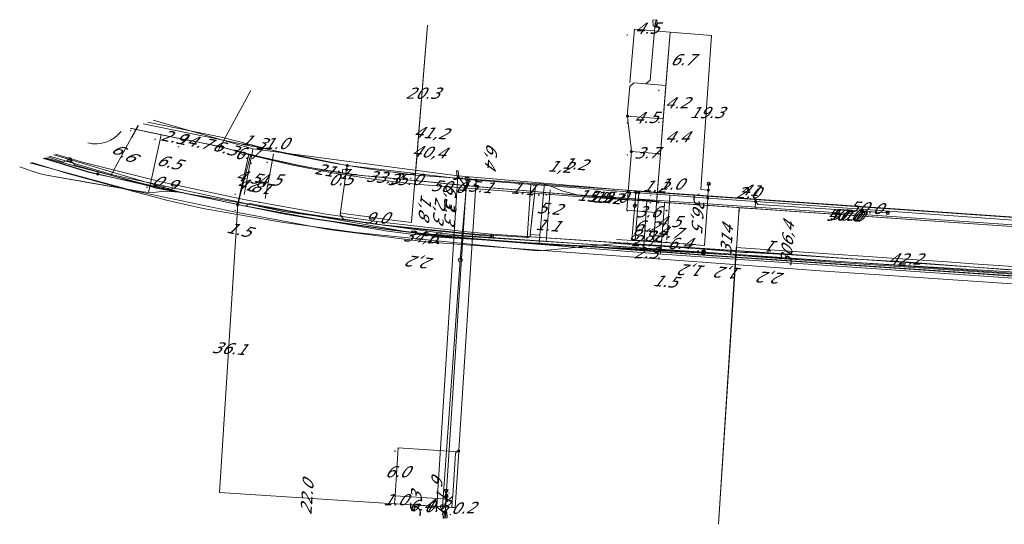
# Model space of a CAD drawing. Header units: metres. Extents: x 124576 to 133557, y 395865 to 402386.
# Tile 195 of 256: x 126776 to 126899, y 402205 to 402268. Entities that reach past the tile are written whole.
import ezdxf
from ezdxf.enums import TextEntityAlignment as Align

# ---------------------------------------------------------------- set-up
doc = ezdxf.new("R2010")
doc.units = ezdxf.units.M
doc.header["$MEASUREMENT"] = 0
for name, color, linetype, lineweight, true_color in [('LG_Datatransport_Blauw_Glas_Zuid', 3, 'Continuous', 13, 0x00ff00), ('LG_Datatransport_Eurofiber_Nederland_BV', 3, 'Continuous', 13, 0x00ff00), ('LG_Datatransport_KPN_BV', 3, 'Continuous', 13, 0x00ff00), ('LG_Datatransport_Tele2_Nederland_BV', 3, 'Continuous', 13, 0x00ff00), ('LG_Datatransport_Ziggo_BV', 3, 'Continuous', 13, 0x00ff00), ('LG_Gas_Lage_Druk_Enexis_Netbeheer_BV', 7, 'Continuous', 13, 0xffdc7d), ('LG_Gas_Lage_Druk_P_Enexis_Netbeheer_BV', 7, 'Continuous', 13, 0xffdc7d), ('LG_Laag_Spanning_Enexis_Netbeheer_BV', 7, 'Continuous', 13, 0x960000), ('LG_Midden_Spanning_Enexis_Netbeheer_BV', 7, 'Continuous', 13, 0xd20000), ('MV_Datatransport_lijn', 3, 'Continuous', 0, 0x00ff00)]:
    doc.layers.add(name, color=color, linetype=linetype, lineweight=lineweight, true_color=true_color)
for name, color, linetype, lineweight in [('LG_Datatransport_P_KPN_BV', 7, 'Continuous', 0), ('LG_Datatransport_P_Tele2_Nederland_BV', 7, 'Continuous', 0), ('LG_Laag_Spanning_P_Enexis_Netbeheer_BV', 7, 'Continuous', 0), ('LG_Laag_Spanning_P_Gemeente_Tilburg_Ruimtelijke_Uitvoering', 7, 'Continuous', 0), ('LG_Midden_Spanning_P_Enexis_Netbeheer_BV', 7, 'Continuous', 0), ('MV_Datatransport', 7, 'Continuous', 0), ('MV_Gas_Lage_Druk', 7, 'Continuous', 0), ('MV_Gas_Lage_Druk_lijn', 7, 'Continuous', 0), ('MV_Gas_Lage_Druk_pijl', 7, 'Continuous', 0), ('MV_Laag_Spanning', 7, 'Continuous', 0), ('MV_Laag_Spanning_lijn', 7, 'Continuous', 0), ('MV_Laag_Spanning_pijl', 7, 'Continuous', 0), ('MV_Midden_Spanning', 7, 'Continuous', 0), ('MV_Midden_Spanning_lijn', 7, 'Continuous', 0), ('MV_Midden_Spanning_pijl', 7, 'Continuous', 0)]:
    doc.layers.add(name, color=color, linetype=linetype, lineweight=lineweight)
doc.styles.add('Klic_Annotatie', font='verdanai.ttf', dxfattribs={"oblique": 20, "height": 1.4})
doc.styles.add('Style-Arial Narrow', font='ARIALN.TTF')

# ---------------------------------------------------------------- blocks, each defined once
blk = doc.blocks.new('Mof')
at = {"layer": 'LG_Laag_Spanning_P_Enexis_Netbeheer_BV'}
h = blk.add_hatch(color=256, dxfattribs=at)
edge = h.paths.add_edge_path()
edge.add_arc((0, 0), 2, 0, 360)
blk = doc.blocks.new('DeliveryPoint')
at = {"layer": 'LG_Laag_Spanning_P_Enexis_Netbeheer_BV', "flags": 128}
blk.add_lwpolyline([(-3.7, -2.5), (3.8, -2.5), (3.8, 2.5), (-3.7, 2.5), (-3.7, -2.5)], close=True, dxfattribs=at)
blk.add_lwpolyline([(-3.7, 2.5), (-3.7, 2.2), (0, 0), (3.8, 2.2)], dxfattribs=at)
blk = doc.blocks.new('Mof_1')
at = {"layer": 'LG_Midden_Spanning_P_Enexis_Netbeheer_BV'}
h = blk.add_hatch(color=256, dxfattribs=at)
edge = h.paths.add_edge_path()
edge.add_arc((0, 0), 2, 0, 360)
blk = doc.blocks.new('Streetlight')
at = {"layer": 'LG_Laag_Spanning_P_Enexis_Netbeheer_BV'}
for p, q in [((-1.8, 1.8), (-1.1, 1.1)), ((0, 2.5), (0, 1.5)), ((1.8, 1.8), (1.1, 1.1)), ((-1.1, -1.1), (-1.8, -1.8)), ((0, -1.5), (0, -2.5)), ((1.1, -1.1), (1.8, -1.8))]:
    blk.add_line(p, q, dxfattribs=at)
at = {"layer": 'LG_Laag_Spanning_P_Enexis_Netbeheer_BV', "flags": 128}
for points in [[(-2.5, 0), (-1.5, 0)], [(1.5, 0), (2.5, 0)]]:
    blk.add_lwpolyline(points, dxfattribs=at)
at = {"layer": 'LG_Laag_Spanning_P_Enexis_Netbeheer_BV'}
blk.add_circle((0, 0), 1.5, dxfattribs=at)
blk = doc.blocks.new('DeliveryPoint_1')
at = {"layer": 'LG_Gas_Lage_Druk_P_Enexis_Netbeheer_BV', "flags": 128}
blk.add_lwpolyline([(-3.8, -2.5), (3.8, -2.5), (3.8, 2.5), (-3.8, 2.5), (-3.8, -2.5)], close=True, dxfattribs=at)
blk.add_lwpolyline([(-3.8, 2.5), (-3.8, 2.2), (0, 0), (3.8, 2.2)], dxfattribs=at)
blk = doc.blocks.new('Aftakzadel')
at = {"layer": 'LG_Gas_Lage_Druk_P_Enexis_Netbeheer_BV', "flags": 128}
blk.add_lwpolyline([(3, 3.1, 0.414214), (1, 1.1), (1, -6.4), (-1, -6.4), (-1, 1.1, 0.414214), (-3, 3.1), (-5.5, 3.1), (-5.5, 4.1), (-3, 4.1, -0.414214), (0, 1.1, -0.414214), (3, 4.1), (5.5, 4.1), (5.5, 3.1), (3, 3.1)], format="xyb", close=True, dxfattribs=at)
blk = doc.blocks.new('Verloopstuk')
at = {"layer": 'LG_Gas_Lage_Druk_P_Enexis_Netbeheer_BV', "lineweight": 30, "flags": 128}
for points in [[(-3, 0), (-7.6, -2.3), (-7.6, 2.3), (-3, 0)], [(-3, 0), (1.6, -2.3), (1.5, 2.3), (-3, 0)]]:
    blk.add_lwpolyline(points, close=True, dxfattribs=at)
at = {"layer": 'LG_Gas_Lage_Druk_P_Enexis_Netbeheer_BV', "color": 7, "linetype": 'Continuous', "style": 'Style-Arial Narrow'}
blk.add_text('G', height=3.5, dxfattribs=at).set_placement((-3.1, 2.6), align=Align.MIDDLE_CENTER)
blk = doc.blocks.new('m_pijl')
at = {"layer": 'MV_Laag_Spanning_pijl'}
blk.add_hatch(color=7, dxfattribs=at).paths.add_polyline_path([(-1, -0.3), (-1, 0), (-1, 0.3), (0, 0)])
at = {"layer": 'MV_Laag_Spanning_pijl', "flags": 128}
blk.add_lwpolyline([(-1, 0), (-1, 0.3), (0, 0), (-1, -0.3), (-1, 0)], close=True, dxfattribs=at)
blk = doc.blocks.new('m_pijl_1')
at = {"layer": 'MV_Midden_Spanning_pijl'}
blk.add_hatch(color=7, dxfattribs=at).paths.add_polyline_path([(-1, -0.3), (-1, 0), (-1, 0.3), (0, 0)])
at = {"layer": 'MV_Midden_Spanning_pijl', "flags": 128}
blk.add_lwpolyline([(-1, 0), (-1, 0.3), (0, 0), (-1, -0.3), (-1, 0)], close=True, dxfattribs=at)
blk = doc.blocks.new('m_pijl_2')
at = {"layer": 'MV_Gas_Lage_Druk_pijl'}
blk.add_hatch(color=7, dxfattribs=at).paths.add_polyline_path([(-1, -0.3), (-1, 0), (-1, 0.3), (0, 0)])
at = {"layer": 'MV_Gas_Lage_Druk_pijl', "flags": 128}
blk.add_lwpolyline([(-1, 0), (-1, 0.3), (0, 0), (-1, -0.3), (-1, 0)], close=True, dxfattribs=at)
blk = doc.blocks.new('Onbekend_3')
at = {"layer": 'LG_Datatransport_P_KPN_BV'}
blk.add_hatch(color=256, dxfattribs=at).paths.add_polyline_path([(-0.3, -1.1, -0.262633), (0.2, 0.2), (0.6, 0.5, 0.379827), (0.7, 1.3), (0.7, 1.3, 0.228508), (0, 1.5), (0, 1.5, 0.459053), (-0.8, 0.8), (-1.3, 0.9, -0.414214), (-0.1, 2, -0.243799), (1.1, 1.5, -0.379827), (0.9, 0.1), (0.5, -0.2, 0.262633), (0.2, -1.1), (-0.2, -1.1)])
blk.add_circle((0, 0), 2.5, dxfattribs=at)
at = {"layer": 'LG_Datatransport_P_KPN_BV', "extrusion": (0, 0, -1)}
blk.add_solid([(0.3, -2.1), (-0.2, -2.1), (0.3, -1.5), (-0.2, -1.5)], dxfattribs=at)
blk = doc.blocks.new('Mof_2')
at = {"layer": 'LG_Datatransport_P_KPN_BV'}
h = blk.add_hatch(color=256, dxfattribs=at)
edge = h.paths.add_edge_path()
edge.add_arc((0, 0), 2, 0, 360)
blk = doc.blocks.new('Onbekend_4')
at = {"layer": 'LG_Datatransport_P_Tele2_Nederland_BV'}
blk.add_hatch(color=256, dxfattribs=at).paths.add_polyline_path([(-0.3, -1.1, -0.262633), (0.2, 0.2), (0.6, 0.5, 0.379827), (0.7, 1.3), (0.7, 1.3, 0.228508), (0, 1.5), (0, 1.5, 0.459053), (-0.8, 0.8), (-1.3, 0.9, -0.414214), (-0.1, 2, -0.243799), (1.1, 1.5, -0.379827), (0.9, 0.1), (0.5, -0.2, 0.262633), (0.2, -1.1), (-0.2, -1.1)])
blk.add_circle((0, 0), 2.5, dxfattribs=at)
blk.add_solid([(-0.3, -2.1), (0.2, -2.1), (-0.3, -1.5), (0.2, -1.5)], dxfattribs=at)

msp = doc.modelspace()

# ---------------------------------------------------------------- linework, layer by layer
at = {"layer": 'LG_Datatransport_Blauw_Glas_Zuid'}
for p, q in [((126850.7, 402240.4), (126860.6, 402239.8)), ((126850.6, 402239.4), (126860.6, 402238.8))]:
    msp.add_line(p, q, dxfattribs=at)
at = {"layer": 'LG_Datatransport_Blauw_Glas_Zuid', "flags": 128}
msp.add_lwpolyline([(126777.56, 402250.05), (126781.9, 402248.7), (126788.9, 402246.8), (126794.6, 402245.3), (126799, 402244.3), (126808.8, 402242.6), (126818.1, 402241.3), (126829.9, 402240.1), (126838.7, 402239.2), (126840.8, 402239), (126842.5, 402239.1), (126849.4, 402239.8), (126850.7, 402239.9), (126860.6, 402239.3), (126866.6, 402238.8), (126867.2, 402238.8), (126872.6, 402238.5), (126880, 402238), (126886.8, 402237.6), (126893.3, 402237.1), (126899.8, 402236.6)], dxfattribs=at)
at = {"layer": 'LG_Datatransport_Eurofiber_Nederland_BV'}
msp.add_line((126871.68, 402238.6), (126878.46, 402238.13), dxfattribs=at)
at = {"layer": 'LG_Datatransport_Eurofiber_Nederland_BV', "flags": 128}
for points in [[(126780.53, 402251.08), (126783.9, 402250.1), (126793.9, 402247.6), (126804.1, 402245.4), (126814.4, 402243.6), (126821.3, 402242.6), (126831.6, 402241.4), (126835.1, 402241.1), (126871.68, 402238.6)], [(126780.53, 402251.08), (126783.9, 402250.1), (126793.9, 402247.6), (126804.1, 402245.4), (126814.4, 402243.6), (126821.3, 402242.6), (126831.6, 402241.4), (126835.1, 402241.1), (126935.04, 402234.26), (126936.46, 402233.53)], [(126780.53, 402251.08), (126783.9, 402250.1), (126793.9, 402247.6), (126804.1, 402245.4), (126814.4, 402243.6), (126821.3, 402242.6), (126831.6, 402241.4), (126835.1, 402241.1), (126935.04, 402234.26), (126936.49, 402233.53)], [(126778.98, 402250.54), (126779.5, 402250.4), (126784.8, 402248.8), (126803.7, 402244.7), (126813, 402243), (126822.6, 402241.6), (126826.9, 402241.1), (126833.3, 402240.5), (126842.6, 402239.8), (126846.8, 402239.6), (126861.5, 402238.5), (126935.02, 402233.53), (126936.46, 402233.53)], [(126878.46, 402238.13), (126935.03, 402234.26), (126936.49, 402233.53)]]:
    msp.add_lwpolyline(points, dxfattribs=at)
at = {"layer": 'LG_Datatransport_KPN_BV'}
for p, q in [((126831.45, 402241.41), (126831.95, 402247.19)), ((126861.63, 402238.84), (126938.67, 402233.53)), ((126828.93, 402206.99), (126831.17, 402237.84))]:
    msp.add_line(p, q, dxfattribs=at)
at = {"layer": 'LG_Datatransport_KPN_BV', "flags": 128}
for points in [[(126792.08, 402255.09), (126801.47, 402253.19), (126809.25, 402251.17), (126815.11, 402249.99), (126819.92, 402249.22), (126825.62, 402248.48), (126832.02, 402248.01)], [(126937.26, 402232.37), (126926.67, 402233.09), (126876.78, 402236.45), (126831.32, 402239.79), (126826.8, 402240.12), (126814.69, 402241.66), (126802.68, 402243.9), (126789.99, 402246.57), (126777.47, 402249.94), (126777.36, 402249.98)], [(126779.13, 402250.59), (126784.84, 402248.83), (126791.5, 402247.31), (126803.7, 402244.71), (126809.01, 402243.68), (126813, 402243), (126822.6, 402241.63), (126826.92, 402241.11)], [(126779.78, 402250.82), (126787.84, 402248.46), (126809, 402243.93), (126830.43, 402240.99), (126831.41, 402240.93), (126861.63, 402238.84)], [(126831.17, 402237.84), (126831.32, 402239.79), (126831.33, 402240), (126831.4, 402240.83), (126831.41, 402240.93), (126831.46, 402241.5), (126832.02, 402248.01)], [(126832.02, 402248.01), (126844.77, 402247.07), (126908.32, 402242.66)], [(126826.92, 402241.11), (126831.4, 402240.83), (126845.81, 402239.93), (126861.58, 402238.75)], [(126861.58, 402238.75), (126871.05, 402238.04), (126920.94, 402234.68), (126931.96, 402233.93)]]:
    msp.add_lwpolyline(points, dxfattribs=at)
at = {"layer": 'LG_Datatransport_Tele2_Nederland_BV', "flags": 128}
for points in [[(126779.55, 402250.74), (126779.7, 402250.7), (126781.5, 402250.1), (126782.3, 402250.4)], [(126782.3, 402250.4), (126783, 402249.7), (126793.3, 402246.8), (126828.4, 402240.7), (126944, 402233.7), (127009, 402228.98)]]:
    msp.add_lwpolyline(points, dxfattribs=at)
at = {"layer": 'LG_Datatransport_Ziggo_BV', "flags": 128}
for points in [[(126779.25, 402250.63), (126782.58, 402249.69), (126791.43, 402247.43), (126797.37, 402246.06), (126803.33, 402244.81)], [(126903.97, 402235.57), (126862.65, 402238.36), (126846.83, 402239.53), (126842.63, 402239.75), (126833.32, 402240.42), (126828.23, 402240.91), (126822.59, 402241.58), (126812.99, 402242.95), (126809, 402243.63), (126803.33, 402244.81)]]:
    msp.add_lwpolyline(points, dxfattribs=at)
at = {"layer": 'LG_Gas_Lage_Druk_Enexis_Netbeheer_BV'}
for p, q in [((126839.99, 402247.3), (126839.53, 402240.57)), ((126829.42, 402208.38), (126829.27, 402205.97))]:
    msp.add_line(p, q, dxfattribs=at)
at = {"layer": 'LG_Gas_Lage_Druk_Enexis_Netbeheer_BV', "flags": 128}
for points in [[(126792.75, 402255.32), (126805.23, 402251.74), (126830.87, 402248.37), (126854.76, 402246.33), (126904.64, 402242.89), (126938.73, 402240.54)], [(126830.87, 402248.37), (126831.6, 402247.28), (126831.85, 402246.36), (126829.62, 402211.53), (126829.42, 402208.38)]]:
    msp.add_lwpolyline(points, dxfattribs=at)
at = {"layer": 'LG_Laag_Spanning_Enexis_Netbeheer_BV'}
for p, q in [((126817.03, 402249.65), (126816.95, 402249.15)), ((126862.2, 402246.59), (126862.26, 402247.36)), ((126853.12, 402246.28), (126852.99, 402244.64)), ((126862.13, 402245.6), (126862.2, 402246.59))]:
    msp.add_line(p, q, dxfattribs=at)
at = {"layer": 'LG_Laag_Spanning_Enexis_Netbeheer_BV', "flags": 128}
for points in [[(126852.09, 402255.85), (126852.1, 402256.35), (126852.36, 402259.54), (126852.9, 402260), (126854.4, 402259.88), (126854.94, 402260.34), (126855.53, 402267.51)], [(126852.57, 402251.4), (126852.54, 402251.89), (126852.12, 402255.36), (126852.09, 402255.85)], [(126936.29, 402239.87), (126935.87, 402239.91), (126935.43, 402240.17), (126934.99, 402240.43), (126931.16, 402240.69), (126908.67, 402242.21), (126908.2, 402242.24), (126907.26, 402242.31), (126868.11, 402245.17), (126862.13, 402245.6), (126857.4, 402245.95), (126853.51, 402246.25), (126853.12, 402246.28), (126852.33, 402246.34), (126852.18, 402246.36), (126833.14, 402247.84), (126831.26, 402247.99), (126817.03, 402249.65), (126791.5, 402254.89)], [(126936.29, 402239.87), (126935.87, 402239.91), (126935.43, 402240.17), (126934.99, 402240.43), (126931.16, 402240.69), (126908.67, 402242.21), (126908.2, 402242.24), (126907.26, 402242.31), (126868.11, 402245.17), (126862.13, 402245.6), (126857.4, 402245.95), (126853.51, 402246.25), (126853.12, 402246.28), (126852.33, 402246.34), (126852.18, 402246.36), (126833.14, 402247.84), (126831.26, 402247.99), (126817.03, 402249.65), (126791.5, 402254.89)], [(126791.5, 402254.89), (126817.03, 402249.65), (126831.26, 402247.99), (126833.14, 402247.84), (126852.18, 402246.36), (126852.33, 402246.34), (126853.12, 402246.28), (126853.51, 402246.25), (126857.4, 402245.95), (126862.13, 402245.6), (126868.11, 402245.17), (126907.26, 402242.31), (126908.2, 402242.24), (126908.67, 402242.21), (126931.16, 402240.69), (126934.99, 402240.43)], [(126852.18, 402246.36), (126852.56, 402250.9), (126852.57, 402251.4)], [(126816.95, 402249.15), (126816.15, 402243.54), (126816.57, 402242.97), (126822.51, 402242.1), (126823.5, 402241.97), (126825.08, 402241.81), (126826.08, 402241.7), (126832.26, 402241.07), (126832.95, 402241), (126835.12, 402240.84)], [(126833.14, 402247.84), (126830.99, 402214.07), (126830.97, 402213.97)], [(126842.41, 402246.62), (126842.37, 402246.12), (126841.91, 402240.14)], [(126842.41, 402246.62), (126842.37, 402246.12), (126841.91, 402240.14)], [(126842.41, 402246.62), (126842.37, 402246.12), (126841.91, 402240.14)], [(126868.11, 402245.17), (126868.45, 402244.78), (126884.64, 402243.73)], [(126830.97, 402213.97), (126830.78, 402213.89), (126830.56, 402213.7), (126830.22, 402208.31), (126829.8, 402207.94), (126829.55, 402207.9), (126829.37, 402207.56), (126829.27, 402205.97)]]:
    msp.add_lwpolyline(points, dxfattribs=at)
at = {"layer": 'LG_Laag_Spanning_P_Gemeente_Tilburg_Ruimtelijke_Uitvoering'}
msp.add_arc((126785.57, 402256.37), 4, 255.8615, 322.4404, dxfattribs=at)
at = {"layer": 'LG_Midden_Spanning_Enexis_Netbeheer_BV'}
msp.add_line((126803.33, 402244.81), (126804.32, 402244.6), dxfattribs=at)
at = {"layer": 'LG_Midden_Spanning_Enexis_Netbeheer_BV', "flags": 128}
for points in [[(126780.31, 402251), (126796.07, 402246.35), (126796.25, 402246.31), (126803.33, 402244.81)], [(126780.31, 402251), (126796.07, 402246.35)], [(126928.16, 402240.33), (126845.8, 402246.01), (126843.89, 402246.48), (126842.72, 402247), (126841.65, 402247.32), (126841.3, 402247.38), (126840.9, 402247.37), (126840.63, 402247.14), (126840.57, 402246.94), (126840.54, 402246.74), (126839.93, 402241.03), (126839.92, 402240.84), (126839.71, 402240.65), (126832.98, 402241.09), (126820.57, 402242.33), (126811.09, 402243.75), (126805.71, 402244.75), (126804.79, 402244.92), (126804.55, 402244.76), (126804.32, 402244.6), (126803.33, 402244.81), (126796.25, 402246.31), (126796.07, 402246.35), (126794.1, 402246.45), (126793.13, 402246.34), (126792.16, 402246.3), (126791.15, 402246.4), (126779.39, 402248.46), (126778.47, 402248.66), (126777.47, 402248.99), (126776.05, 402249.52)], [(126778.47, 402248.66), (126777.47, 402248.99), (126776.05, 402249.52)], [(126778.47, 402248.66), (126779.39, 402248.46), (126785.27, 402247.43), (126791.15, 402246.4), (126792.16, 402246.3)], [(126778.47, 402248.66), (126779.39, 402248.46), (126785.27, 402247.43), (126791.15, 402246.4), (126792.16, 402246.3)], [(126792.16, 402246.3), (126791.15, 402246.4), (126779.39, 402248.46), (126778.47, 402248.66)], [(126928.16, 402240.33), (126845.8, 402246.01), (126843.89, 402246.48), (126842.72, 402247), (126841.65, 402247.32), (126841.3, 402247.38), (126840.9, 402247.37), (126840.63, 402247.14), (126840.57, 402246.94)], [(126796.07, 402246.35), (126794.1, 402246.45), (126793.13, 402246.34), (126792.16, 402246.3)], [(126796.07, 402246.35), (126796.25, 402246.31), (126803.33, 402244.81)], [(126840.57, 402246.94), (126840.54, 402246.74), (126840.34, 402244.92), (126840.24, 402243.99), (126839.93, 402241.03)], [(126840.57, 402246.94), (126840.54, 402246.74), (126840.34, 402244.92), (126840.24, 402243.99), (126839.93, 402241.03)], [(126840.57, 402246.94), (126840.54, 402246.74), (126839.93, 402241.03)], [(126803.33, 402244.81), (126804.32, 402244.6), (126806.22, 402244.21), (126809.16, 402243.66), (126822.07, 402241.47), (126825.05, 402241.1), (126856.43, 402238.58), (126859.42, 402238.35), (126941.2, 402232.79), (127005.49, 402228.41)], [(126839.93, 402241.03), (126839.92, 402240.84), (126839.71, 402240.65), (126832.98, 402241.09), (126820.57, 402242.33), (126811.09, 402243.75), (126805.71, 402244.75), (126804.79, 402244.92), (126804.55, 402244.76), (126804.32, 402244.6)], [(126804.32, 402244.6), (126806.22, 402244.21), (126809.16, 402243.66), (126822.07, 402241.47), (126825.05, 402241.1), (126856.43, 402238.58), (126859.42, 402238.35), (126941.2, 402232.79)]]:
    msp.add_lwpolyline(points, dxfattribs=at)
at = {"layer": 'MV_Datatransport_lijn'}
for p, q in [((126790.87, 402254.67), (126790.6, 402254.17)), ((126790.6, 402254.17), (126787.46, 402248.41)), ((126804.93, 402250.98), (126803.33, 402244.81)), ((126801.03, 402208.77), (126803.33, 402244.81)), ((126854.51, 402245.19), (126854.09, 402238.99)), ((126854.51, 402245.19), (126904.4, 402241.73)), ((126822.95, 402207.37), (126801.03, 402208.77))]:
    msp.add_line(p, q, dxfattribs=at)
at = {"layer": 'MV_Datatransport_lijn', "flags": 128}
for points in [[(126789.86, 402254.32), (126790.6, 402254.17)], [(126790.6, 402254.17), (126791.24, 402254.03), (126792.35, 402253.81), (126795.24, 402253.23), (126797.79, 402252.71), (126799.95, 402252.27), (126801.69, 402251.87), (126803.48, 402251.37), (126804.93, 402250.98)], [(126804.94, 402250.98), (126810.02, 402249.77), (126815.16, 402248.76), (126820.32, 402247.95), (126825.52, 402247.35), (126844.68, 402245.87), (126854.51, 402245.19)]]:
    msp.add_lwpolyline(points, dxfattribs=at)
at = {"layer": 'MV_Gas_Lage_Druk_lijn'}
for p, q in [((126830.87, 402248.37), (126828.24, 402207.04)), ((126839.92, 402246.24), (126839.88, 402245.62))]:
    msp.add_line(p, q, dxfattribs=at)
at = {"layer": 'MV_Gas_Lage_Druk_pijl'}
for p, q in [((126805.08, 402250.95), (126805.23, 402251.74)), ((126855.74, 402245.11), (126855.82, 402246.26)), ((126855.74, 402245.11), (126902.64, 402241.85)), ((126822.95, 402207.37), (126828.24, 402207.04)), ((126828.24, 402207.04), (126829.33, 402206.97))]:
    msp.add_line(p, q, dxfattribs=at)
at = {"layer": 'MV_Gas_Lage_Druk_pijl', "flags": 128}
for points in [[(126789.86, 402254.32), (126796.62, 402252.94), (126798.59, 402252.55), (126801.2, 402252.02), (126805.08, 402250.95)], [(126804.13, 402246.05), (126804.98, 402250.47), (126805.02, 402250.64), (126805.08, 402250.95)], [(126839.94, 402246.46), (126838.04, 402246.62), (126834.85, 402246.89), (126831.66, 402247.18), (126829.6, 402247.39), (126827.73, 402247.57), (126824.94, 402247.85), (126822.83, 402248.05), (126819.22, 402248.39), (126816.2, 402248.77), (126814.15, 402249.1), (126812.78, 402249.35), (126810.88, 402249.71), (126806.74, 402250.61), (126805.09, 402251)], [(126839.94, 402246.46), (126842.11, 402246.27), (126845.11, 402246.03), (126848.59, 402245.79), (126851.32, 402245.61), (126853.29, 402245.47), (126855.74, 402245.11)]]:
    msp.add_lwpolyline(points, dxfattribs=at)
at = {"layer": 'MV_Laag_Spanning_lijn'}
for p, q in [((126827.06, 402267.24), (126825.08, 402242.54)), ((126852.96, 402266.72), (126852.4, 402260.04)), ((126855.34, 402240.15), (126857.44, 402266.35)), ((126862.59, 402265.93), (126857.44, 402266.35)), ((126856.9, 402259.68), (126854.4, 402259.88)), ((126804.98, 402259.05), (126800.85, 402251.46)), ((126856.22, 402251.11), (126855.82, 402246.07)), ((126816.46, 402249.22), (126816.95, 402249.15)), ((126825.57, 402248.59), (126824.88, 402248.64)), ((126852.01, 402244.08), (126852.18, 402246.36)), ((126852.65, 402240.35), (126853.12, 402246.28)), ((126853.51, 402246.25), (126853.04, 402240.32)), ((126855.64, 402243.8), (126855.82, 402246.07)), ((126861.25, 402246.66), (126862.2, 402246.59)), ((126861.72, 402239.67), (126862.13, 402245.6)), ((126868.05, 402244.25), (126868.11, 402245.17)), ((126855.63, 402243.8), (126855.34, 402240.15)), ((126866.07, 402244.39), (126863.48, 402204.79)), ((126865.67, 402239.4), (126863.47, 402204.79)), ((126823.4, 402214.36), (126830.98, 402213.87)), ((126830.98, 402213.87), (126830.53, 402206.89)), ((126823.01, 402208.37), (126829.65, 402207.95)), ((126830.13, 402206.91), (126830.21, 402208.23))]:
    msp.add_line(p, q, dxfattribs=at)
at = {"layer": 'MV_Laag_Spanning_pijl'}
for p, q in [((126827.06, 402267.24), (126825.57, 402248.59)), ((126857.44, 402266.35), (126852.96, 402266.72)), ((126857.44, 402266.35), (126856.9, 402259.68)), ((126862.59, 402265.93), (126861.25, 402246.66)), ((126856.9, 402259.68), (126856.57, 402255.49)), ((126856.57, 402255.49), (126852.09, 402255.85)), ((126856.57, 402255.49), (126856.22, 402251.11)), ((126807.81, 402251.14), (126807.67, 402250.4)), ((126856.22, 402251.11), (126852.57, 402251.4)), ((126816.39, 402248.74), (126816.46, 402249.22)), ((126857.4, 402245.95), (126857.33, 402244.95)), ((126857.33, 402244.95), (126857.01, 402240.36)), ((126857.33, 402245), (126907.21, 402241.54)), ((126855.64, 402243.8), (126852.01, 402244.08)), ((126868.05, 402244.25), (126866.07, 402244.39)), ((126855.34, 402240.15), (126852.65, 402240.35)), ((126855.34, 402240.15), (126853.04, 402240.32)), ((126855.34, 402240.15), (126861.72, 402239.67)), ((126823.01, 402208.37), (126823.4, 402214.36)), ((126822.95, 402207.37), (126823.01, 402208.37)), ((126822.95, 402207.37), (126829.33, 402206.97)), ((126829.33, 402206.97), (126830.13, 402206.91)), ((126830.13, 402206.91), (126830.53, 402206.89))]:
    msp.add_line(p, q, dxfattribs=at)
at = {"layer": 'MV_Laag_Spanning_pijl', "flags": 128}
for points in [[(126789.86, 402254.32), (126796.62, 402252.94), (126798.59, 402252.55), (126801.16, 402252.03)], [(126807.67, 402250.4), (126806.47, 402250.67), (126805.5, 402250.9), (126804.28, 402251.2), (126803.52, 402251.4), (126802.77, 402251.59), (126802.11, 402251.77), (126801.16, 402252.03)], [(126807.67, 402250.4), (126807.65, 402250.31), (126807.63, 402250.16), (126806.78, 402245.55)], [(126807.67, 402250.4), (126807.77, 402250.37), (126808.86, 402250.13), (126810.77, 402249.73), (126812.57, 402249.39), (126813.65, 402249.19), (126814.94, 402248.97), (126816.42, 402248.73), (126817.74, 402248.53), (126818.43, 402248.47), (126820.05, 402248.31), (126823.58, 402247.98), (126827.1, 402247.63), (126829.13, 402247.43), (126831.08, 402247.24), (126833.67, 402246.99), (126842.38, 402246.25)], [(126842.38, 402246.25), (126843.48, 402246.15), (126847.34, 402245.88), (126849.23, 402245.75), (126850.45, 402245.67), (126853.67, 402245.45), (126857.33, 402244.95)], [(126825.08, 402242.54), (126822.64, 402242.84), (126820.22, 402243.17), (126819.48, 402243.27), (126818.72, 402243.37), (126817.87, 402243.49), (126817.16, 402243.59), (126816.17, 402243.73)], [(126865.67, 402239.4), (126874.1, 402238.83), (126881.52, 402238.33), (126885.16, 402238.08), (126888.34, 402237.86), (126892.07, 402237.61), (126895.33, 402237.39), (126902.88, 402236.87), (126905.98, 402236.66), (126906.89, 402236.6), (126907.81, 402236.54)]]:
    msp.add_lwpolyline(points, dxfattribs=at)
at = {"layer": 'MV_Midden_Spanning_lijn'}
for p, q in [((126827.06, 402267.24), (126825.5, 402247.79)), ((126790.93, 402254.69), (126790.05, 402253.1)), ((126856.71, 402244.81), (126856.73, 402245.04)), ((126841.12, 402240.94), (126839.93, 402241.03))]:
    msp.add_line(p, q, dxfattribs=at)
at = {"layer": 'MV_Midden_Spanning_pijl'}
for p, q in [((126792.37, 402247.2), (126793.77, 402253.52)), ((126793.77, 402253.52), (126796.62, 402252.94)), ((126792.16, 402246.3), (126792.37, 402247.2)), ((126841.69, 402247.31), (126841.6, 402246.31)), ((126803.58, 402246.03), (126803.25, 402244.56)), ((126841.6, 402246.31), (126840.5, 402246.41)), ((126856.73, 402245.04), (126906.61, 402241.58)), ((126841.02, 402239.81), (126841.12, 402240.94)), ((126856.33, 402240.11), (126856.21, 402238.61))]:
    msp.add_line(p, q, dxfattribs=at)
at = {"layer": 'MV_Midden_Spanning_pijl', "flags": 128}
for points in [[(126789.86, 402254.32), (126790.38, 402254.21), (126790.64, 402254.16)], [(126798.59, 402252.55), (126801.2, 402252.02), (126804.7, 402251.05)], [(126804.7, 402251.05), (126804.62, 402250.71), (126803.58, 402246.03)], [(126825.5, 402247.79), (126823.74, 402247.96), (126821.35, 402248.19), (126818.76, 402248.43), (126815.15, 402248.94), (126813.28, 402249.26), (126810.42, 402249.81), (126808.91, 402250.12), (126807.29, 402250.48), (126804.7, 402251.05)], [(126825.5, 402247.79), (126826.49, 402247.69), (126829.13, 402247.43), (126830.77, 402247.27), (126835.41, 402246.84), (126837.15, 402246.69), (126840.5, 402246.41)], [(126841.12, 402240.94), (126841.58, 402246.11), (126841.6, 402246.31)], [(126841.6, 402246.31), (126841.87, 402246.29), (126843.37, 402246.16), (126844.2, 402246.09), (126856.73, 402245.04)], [(126856.73, 402245.04), (126856.71, 402244.81), (126856.33, 402240.11)]]:
    msp.add_lwpolyline(points, dxfattribs=at)

# ---------------------------------------------------------------- block references
at = {"layer": 'LG_Datatransport_P_KPN_BV', "xscale": 0.1, "yscale": 0.1, "zscale": 0.1}
for name, p in [('Mof_2', (126785.81, 402248.61)), ('Onbekend_3', (126832.02, 402248.01)), ('Onbekend_3', (126832.02, 402248.01)), ('Onbekend_3', (126832.02, 402248.01)), ('Onbekend_3', (126826.92, 402241.11)), ('Onbekend_3', (126826.92, 402241.11)), ('Mof_2', (126827.3, 402240.08)), ('Mof_2', (126828.34, 402240.01)), ('Onbekend_3', (126861.58, 402238.75)), ('Onbekend_3', (126861.58, 402238.75)), ('Onbekend_3', (126861.63, 402238.84)), ('Onbekend_3', (126861.63, 402238.84)), ('Mof_2', (126861.59, 402238.75)), ('Onbekend_3', (126831.17, 402237.84)), ('Onbekend_3', (126831.17, 402237.84)), ('Onbekend_3', (126828.93, 402206.99))]:
    msp.add_blockref(name, p, dxfattribs=at)
at = {"layer": 'LG_Datatransport_P_Tele2_Nederland_BV', "xscale": 0.1, "yscale": 0.1, "zscale": 0.1}
msp.add_blockref('Onbekend_4', (126782.3, 402250.4), dxfattribs=at)
at = {"layer": 'LG_Gas_Lage_Druk_P_Enexis_Netbeheer_BV', "xscale": 0.09999999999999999, "yscale": 0.09999999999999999, "zscale": 0.09999999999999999}
for name, p, rotation in [('Aftakzadel', (126830.87, 402248.37), 186), ('DeliveryPoint_1', (126829.27, 402205.97), 94)]:
    msp.add_blockref(name, p, dxfattribs=dict(at, rotation=rotation))
at = {"layer": 'LG_Gas_Lage_Druk_P_Enexis_Netbeheer_BV', "color": 7, "linetype": 'Continuous', "xscale": 0.09999999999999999, "yscale": 0.09999999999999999, "zscale": 0.09999999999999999, "rotation": 274}
msp.add_blockref('Verloopstuk', (126829.42, 402208.38), dxfattribs=at)
at = {"layer": 'LG_Laag_Spanning_P_Enexis_Netbeheer_BV'}
for name, p, xscale, yscale, zscale, rotation in [('DeliveryPoint', (126855.53, 402267.51), 0.1, 0.1, 0.1, 275), ('Streetlight', (126862.26, 402247.36), 0.09999999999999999, 0.09999999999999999, 0.09999999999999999, 274), ('Mof', (126853.51, 402246.25), 0.09999999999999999, 0.09999999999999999, 0.09999999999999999, 4.000000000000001), ('Streetlight', (126852.99, 402244.64), 0.1, 0.1, 0.1, 95), ('Streetlight', (126884.64, 402243.73), 0.09999999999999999, 0.09999999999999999, 0.09999999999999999, 4.000000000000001), ('Streetlight', (126835.12, 402240.84), 0.09999999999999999, 0.09999999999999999, 0.09999999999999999, 4.000000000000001), ('DeliveryPoint', (126829.27, 402205.97), 0.09999999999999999, 0.09999999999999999, 0.09999999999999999, 94)]:
    msp.add_blockref(name, p, dxfattribs=dict(at, xscale=xscale, yscale=yscale, zscale=zscale, rotation=rotation))
at = {"layer": 'LG_Laag_Spanning_P_Enexis_Netbeheer_BV', "xscale": 0.1, "yscale": 0.1, "zscale": 0.1}
for p in [(126852.09, 402255.85), (126852.57, 402251.4), (126817.03, 402249.65), (126816.95, 402249.15), (126833.14, 402247.84), (126852.18, 402246.36), (126853.12, 402246.28), (126862.2, 402246.59), (126862.13, 402245.6), (126868.11, 402245.17), (126830.97, 402213.97)]:
    msp.add_blockref('Mof', p, dxfattribs=at)
at = {"layer": 'LG_Midden_Spanning_P_Enexis_Netbeheer_BV', "xscale": 0.1, "yscale": 0.1, "zscale": 0.1, "rotation": 359}
msp.add_blockref('Mof_1', (126803.33, 402244.81), dxfattribs=at)
at = {"layer": 'MV_Gas_Lage_Druk_pijl'}
for p, xscale, yscale, zscale, rotation in [((126805, 402251), 0.1, 0.1, 0.1, 79), ((126805, 402251), 0.1, 0.1, 0.1, 166), ((126805, 402250), 0.1, 0.1, 0.1, 345), ((126805, 402250), 0.1, 0.1, 0.1, 78), ((126855, 402246), 0.09999999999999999, 0.09999999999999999, 0.09999999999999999, 86), ((126855, 402245), 0.1, 0.1, 0.1, 351.9999999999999), ((126828, 402207), 0.1, 0.1, 0.1, 357), ((126829, 402206), 0.1, 0.1, 0.1, 357)]:
    msp.add_blockref('m_pijl_2', p, dxfattribs=dict(at, xscale=xscale, yscale=yscale, zscale=zscale, rotation=rotation))
at = {"layer": 'MV_Laag_Spanning_pijl'}
for p, xscale, yscale, zscale, rotation in [((126852, 402266), 0.1, 0.1, 0.1, 175), ((126856, 402259), 0.09999999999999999, 0.09999999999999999, 0.09999999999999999, 266), ((126852, 402255), 0.1, 0.1, 0.1, 175), ((126856, 402255), 0.09999999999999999, 0.09999999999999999, 0.09999999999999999, 266), ((126801, 402252), 0.1, 0.1, 0.1, 349), ((126801, 402252), 0.1, 0.1, 0.1, 164), ((126852, 402251), 0.1, 0.1, 0.1, 175), ((126856, 402251), 0.09999999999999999, 0.09999999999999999, 0.09999999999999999, 266), ((126807, 402250), 0.09999999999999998, 0.09999999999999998, 0.09999999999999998, 260), ((126816, 402249), 0.1, 0.1, 0.1, 81), ((126825, 402248), 0.09999999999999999, 0.09999999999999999, 0.09999999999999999, 266), ((126842, 402246), 0.09999999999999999, 0.09999999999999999, 0.09999999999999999, 356), ((126861, 402246), 0.1, 0.1, 0.1, 267), ((126806, 402245), 0.09999999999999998, 0.09999999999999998, 0.09999999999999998, 260), ((126852, 402244), 0.1, 0.1, 0.1, 175), ((126857, 402244), 0.09999999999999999, 0.09999999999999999, 0.09999999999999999, 353), ((126857, 402244), 0.1, 0.1, 0.1, 267), ((126866, 402244), 0.09999999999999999, 0.09999999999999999, 0.09999999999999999, 176), ((126816, 402243), 0.1, 0.1, 0.1, 171), ((126852, 402240), 0.1, 0.1, 0.1, 175), ((126853, 402240), 0.1, 0.1, 0.1, 175), ((126857, 402240), 0.1, 0.1, 0.1, 267), ((126861, 402239), 0.09999999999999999, 0.09999999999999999, 0.09999999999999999, 356), ((126823, 402214), 0.09999999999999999, 0.09999999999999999, 0.09999999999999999, 86), ((126823, 402208), 0.09999999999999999, 0.09999999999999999, 0.09999999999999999, 86), ((126829, 402206), 0.1, 0.1, 0.1, 357), ((126830, 402206), 0.1, 0.1, 0.1, 357), ((126830, 402206), 0.1, 0.1, 0.1, 357)]:
    msp.add_blockref('m_pijl', p, dxfattribs=dict(at, xscale=xscale, yscale=yscale, zscale=zscale, rotation=rotation))
at = {"layer": 'MV_Midden_Spanning_pijl'}
for p, xscale, yscale, zscale, rotation in [((126790, 402254), 0.1, 0.1, 0.1, 349), ((126793, 402253), 0.1, 0.1, 0.1, 77.00000000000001), ((126796, 402252), 0.1, 0.1, 0.1, 349), ((126804, 402251), 0.1, 0.1, 0.1, 345), ((126804, 402251), 0.09999999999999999, 0.09999999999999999, 0.09999999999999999, 167), ((126792, 402247), 0.1, 0.1, 0.1, 77.00000000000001), ((126803, 402246), 0.1, 0.1, 0.1, 258.0000000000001), ((126840, 402246), 0.09999999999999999, 0.09999999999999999, 0.09999999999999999, 356), ((126840, 402246), 0.1, 0.1, 0.1, 175), ((126841, 402246), 0.09999999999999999, 0.09999999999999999, 0.09999999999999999, 84), ((126841, 402246), 0.1, 0.1, 0.1, 265), ((126856, 402245), 0.09999999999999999, 0.09999999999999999, 0.09999999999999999, 356), ((126803, 402244), 0.1, 0.1, 0.1, 258.0000000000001), ((126841, 402240), 0.09999999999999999, 0.09999999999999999, 0.09999999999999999, 84), ((126856, 402240), 0.09999999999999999, 0.09999999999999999, 0.09999999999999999, 266), ((126856, 402238), 0.09999999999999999, 0.09999999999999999, 0.09999999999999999, 266)]:
    msp.add_blockref('m_pijl_1', p, dxfattribs=dict(at, xscale=xscale, yscale=yscale, zscale=zscale, rotation=rotation))

# ---------------------------------------------------------------- texts
at = {"layer": 'MV_Datatransport', "style": 'Klic_Annotatie', "oblique": 20}
for s, rotation, p in [('14.7', 349, (126797.8, 402252.71)), ('41,2', 356.3, (126827.39, 402253.75)), ('6.6', 331, (126789.03, 402251.29)), ('40,4', 356.3, (126827.17, 402251.36)), ('6,4', 265.6, (126835.06, 402251)), ('1,2', 355.6, (126843.57, 402249.53)), ('1,2', 169, (126806.74, 402246.8)), ('50.0', 356, (126829.58, 402247.04)), ('6,3', 264.5, (126829.95, 402245.96)), ('41', 356, (126867.32, 402246.61)), ('1,8', 263.2, (126826.8, 402244.63)), ('2,3', 263.1, (126828.59, 402244.24)), ('3,3', 264.5, (126829.97, 402244.08)), ('36,5', 265.8, (126860.93, 402243.91)), ('50.0', 356, (126879.46, 402243.46)), ('6.2', 356, (126854.3, 402242.09)), ('34,6', 356.3, (126826.12, 402240.76)), ('28,8', 176, (126855.24, 402240.86)), ('314', 86.1, (126864.49, 402240.3)), ('306,4', 86.1, (126872.07, 402239.78)), ('1', 176.1, (126870.49, 402239.53)), ('2,2', 173.1, (126826.4, 402237.53)), ('1,2', 175.7, (126860.45, 402236.53)), ('1,2', 176.1, (126864.98, 402236.23)), ('2,2', 176.1, (126870.29, 402235.61)), ('36.1', 356, (126802.18, 402226.79)), ('6', 266.3, (126828.28, 402210.76)), ('22.0', 86, (126811.99, 402208.07))]:
    msp.add_text(s, height=1.4, rotation=rotation, dxfattribs=at).set_placement(p, align=Align.MIDDLE_CENTER)
at = {"layer": 'MV_Gas_Lage_Druk', "style": 'Klic_Annotatie', "oblique": 20}
for s, rotation, p in [('1.3', 349, (126805.27, 402252.71)), ('4.5', 349, (126804.55, 402248.26)), ('33.3', 355, (126821.47, 402248.18)), ('1.2', 356, (126855.47, 402247.06)), ('15.9', 356, (126847.85, 402245.84)), ('47.0', 356, (126879.19, 402243.48)), ('5.3', 86, (126825.59, 402207.21)), ('1.1', 86, (126828.79, 402207))]:
    msp.add_text(s, height=1.4, rotation=rotation, dxfattribs=at).set_placement(p, align=Align.MIDDLE_CENTER)
at = {"layer": 'MV_Laag_Spanning', "style": 'Klic_Annotatie', "oblique": 20}
for s, rotation, p in [('4.5', 1, (126854.45, 402266.84)), ('4.5', 1, (126854.33, 402255.67)), ('3.7', 1, (126854.4, 402251.25)), ('6.4', 2, (126826.14, 402207.17)), ('0.8', 2, (126828.09, 402207.04)), ('0.2', 2, (126831.45, 402206.83))]:
    msp.add_text(s, height=1.4, rotation=rotation, dxfattribs=at).set_placement(p, align=Align.MIDDLE_CENTER)
for s, p in [('6.7', (126858.9, 402262.9)), ('20.3', (126826.38, 402258.71)), ('4.2', (126858.2, 402257.51)), ('19.3', (126861.92, 402256.29)), ('4.4', (126858.19, 402253.26)), ('1.0', (126808.07, 402252.42)), ('6.7', (126804.4, 402251.17)), ('4.5', (126807.2, 402247.85)), ('0.5', (126816.13, 402247.9)), ('35.0', (126824.13, 402247.92)), ('1.0', (126857.5, 402247.35)), ('15.0', (126849.87, 402245.71)), ('2.0', (126867.09, 402246.26)), ('9.0', (126820.63, 402243.11)), ('3.6', (126854.6, 402243.88)), ('50.0', (126879, 402243.47)), ('4.5', (126857.17, 402242.66)), ('2.7', (126853.99, 402240.25)), ('6.4', (126858.53, 402239.91)), ('2.3', (126854.32, 402238.75)), ('42.2', (126886.74, 402237.97)), ('6.0', (126823.21, 402211.36)), ('1.0', (126822.98, 402207.87))]:
    msp.add_text(s, height=1.4, dxfattribs=at).set_placement(p, align=Align.MIDDLE_CENTER)
at = {"layer": 'MV_Midden_Spanning', "style": 'Klic_Annotatie', "oblique": 20}
for s, rotation, p in [('2.9', 349, (126795.2, 402253.23)), ('6.3', 344, (126801.66, 402251.88)), ('6.5', 347, (126794.68, 402250.09)), ('21.1', 350, (126815.03, 402248.96)), ('1.2', 355, (126845.42, 402249.87)), ('0.9', 347, (126794.07, 402247.54)), ('4.8', 347, (126804.67, 402247.24)), ('15.1', 355, (126833, 402247.06)), ('1.1', 355, (126838.94, 402246.76)), ('15.2', 355, (126849.17, 402245.67)), ('5.2', 355, (126842.22, 402244.29)), ('50.0', 356, (126881.79, 402244.41)), ('1.5', 347, (126803.42, 402241.65)), ('1.1', 355, (126842.05, 402242.2)), ('4.7', 355, (126857.23, 402241.32)), ('1.5', 355, (126856.73, 402235.18))]:
    msp.add_text(s, height=1.4, rotation=rotation, dxfattribs=at).set_placement(p, align=Align.MIDDLE_CENTER)

doc.saveas('drawing.dxf')
